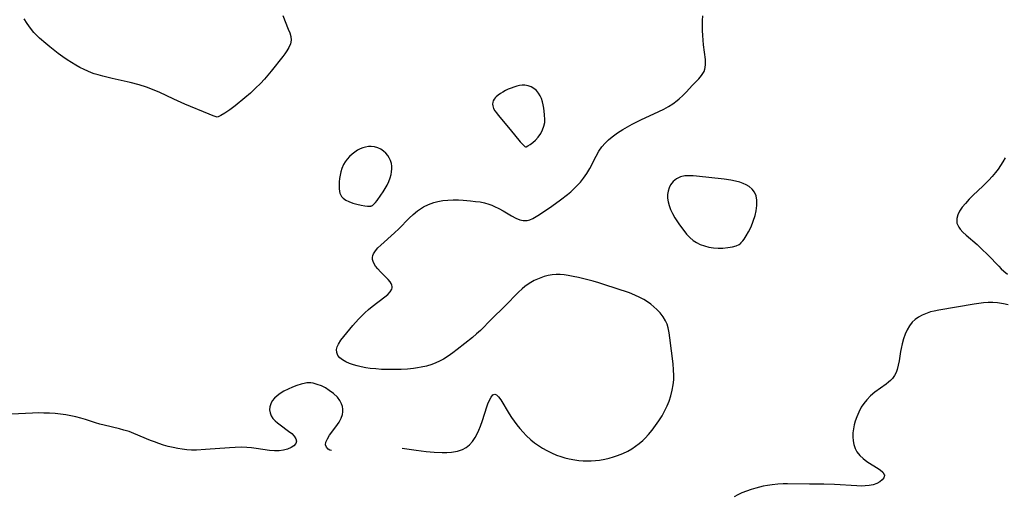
# Model space of a CAD drawing. Header units: inches. Extents: x 1073367 to 1082519, y 1569854 to 1574957.
# Tile 118 of 256: x 1075704 to 1076024, y 1573696 to 1573850. Entities that reach past the tile are written whole.
import ezdxf

# ---------------------------------------------------------------- set-up
doc = ezdxf.new("R2010")
doc.units = ezdxf.units.IN
doc.header["$MEASUREMENT"] = 0
doc.layers.add('CGG_CurvaNivelLidar_v1', color=7, linetype='Continuous', lineweight=30, true_color=0x008008)

msp = doc.modelspace()

# ---------------------------------------------------------------- linework, layer by layer
at = {"layer": 'CGG_CurvaNivelLidar_v1'}
for points in [[(1075789.8575, 1573851.6421, 66.5), (1075791.5922, 1573847.2853, 66.5), (1075792.0544, 1573846.0282, 66.5), (1075792.3759, 1573844.8172, 66.5), (1075792.4659, 1573843.6421, 66.5), (1075792.2501, 1573842.4864, 66.5), (1075791.7741, 1573841.3454, 66.5), (1075791.1059, 1573840.2063, 66.5), (1075790.4659, 1573839.2811, 66.5), (1075789.7619, 1573838.3458, 66.5), (1075786.0322, 1573833.6041, 66.5), (1075784.9513, 1573832.2822, 66.5), (1075783.8167, 1573830.9739, 66.5), (1075782.5168, 1573829.5928, 66.5), (1075780.9729, 1573828.085, 66.5), (1075779.2721, 1573826.5239, 66.5), (1075777.4892, 1573824.9646, 66.5), (1075774.393, 1573822.408, 66.5), (1075772.6056, 1573821.0654, 66.5), (1075771.0113, 1573819.9843, 66.5), (1075769.7153, 1573819.2162, 66.5), (1075768.8375, 1573818.7964, 66.5), (1075768.5, 1573818.7252, 66.5), (1075767.2612, 1573819.1536, 66.5), (1075765.9113, 1573819.682, 66.5), (1075758.0058, 1573822.9329, 66.5), (1075754.4531, 1573824.5278, 66.5), (1075749.7255, 1573826.7757, 66.5), (1075748.2833, 1573827.4043, 66.5), (1075746.971, 1573827.9271, 66.5), (1075745.642, 1573828.4077, 66.5), (1075743.2222, 1573829.1544, 66.5), (1075740.2572, 1573829.9169, 66.5), (1075734.4333, 1573831.2373, 66.5), (1075731.4312, 1573831.9708, 66.5), (1075729.95, 1573832.3872, 66.5), (1075728.626, 1573832.808, 66.5), (1075727.7406, 1573833.1232, 66.5), (1075726.54, 1573833.6012, 66.5), (1075725.363, 1573834.1322, 66.5), (1075723.9937, 1573834.834, 66.5), (1075722.6528, 1573835.5963, 66.5), (1075719.8957, 1573837.3307, 66.5), (1075718.4799, 1573838.2962, 66.5), (1075716.9872, 1573839.3744, 66.5), (1075714.2072, 1573841.504, 66.5), (1075712.9201, 1573842.5466, 66.5), (1075710.8828, 1573844.3346, 66.5), (1075710.1216, 1573845.0685, 66.5), (1075709.0844, 1573846.1551, 66.5), (1075707.9099, 1573847.5605, 66.5), (1075706.8363, 1573849.046, 66.5), (1075705.8643, 1573850.6037, 66.5)], [(1075828.5, 1573711.3027, 67), (1075833.0288, 1573710.6652, 67), (1075836.3126, 1573710.2592, 67), (1075838.8827, 1573710.0365, 67), (1075841.4684, 1573709.9447, 67), (1075843.0604, 1573709.9795, 67), (1075844.5646, 1573710.0911, 67), (1075846.4963, 1573710.3945, 67), (1075848.0708, 1573710.9202, 67), (1075849.2601, 1573711.5998, 67), (1075850.3405, 1573712.4674, 67), (1075851.3434, 1573713.5504, 67), (1075852.2137, 1573714.783, 67), (1075852.8673, 1573715.9626, 67), (1075853.4391, 1573717.2095, 67), (1075853.95, 1573718.4994, 67), (1075854.5959, 1573720.3464, 67), (1075855.9926, 1573724.7538, 67), (1075856.3338, 1573725.7322, 67), (1075856.8416, 1573726.9537, 67), (1075857.3822, 1573727.9377, 67), (1075857.9522, 1573728.6044, 67), (1075858.5502, 1573728.8521, 67), (1075859.1719, 1573728.6058, 67), (1075859.8228, 1573727.9563, 67), (1075860.506, 1573727.0112, 67), (1075863.2298, 1573722.5209, 67), (1075864.0179, 1573721.2955, 67), (1075864.8606, 1573720.0709, 67), (1075865.7602, 1573718.8669, 67), (1075866.7152, 1573717.6902, 67), (1075867.7229, 1573716.5492, 67), (1075868.7834, 1573715.4534, 67), (1075870.2951, 1573714.0741, 67), (1075871.5055, 1573713.1088, 67), (1075872.7648, 1573712.2089, 67), (1075874.0672, 1573711.374, 67), (1075875.4088, 1573710.6074, 67), (1075876.993, 1573709.8186, 67), (1075878.62, 1573709.1294, 67), (1075879.9571, 1573708.6503, 67), (1075881.3146, 1573708.2383, 67), (1075882.689, 1573707.8944, 67), (1075884.5396, 1573707.5441, 67), (1075885.8671, 1573707.3646, 67), (1075887.1992, 1573707.2472, 67), (1075888.5337, 1573707.2006, 67), (1075889.8631, 1573707.2319, 67), (1075891.1905, 1573707.3336, 67), (1075892.5138, 1573707.4973, 67), (1075894.2545, 1573707.8011, 67), (1075895.6591, 1573708.121, 67), (1075897.046, 1573708.5064, 67), (1075898.4099, 1573708.9611, 67), (1075900.0777, 1573709.6358, 67), (1075901.691, 1573710.4264, 67), (1075902.9915, 1573711.1773, 67), (1075904.2439, 1573712.0049, 67), (1075905.4438, 1573712.9061, 67), (1075906.5839, 1573713.8824, 67), (1075907.3672, 1573714.6368, 67), (1075908.4342, 1573715.7788, 67), (1075909.6228, 1573717.2032, 67), (1075910.7428, 1573718.6903, 67), (1075911.7987, 1573720.2267, 67), (1075912.8247, 1573721.8683, 67), (1075913.761, 1573723.5559, 67), (1075914.4868, 1573725.0695, 67), (1075915.1177, 1573726.6184, 67), (1075915.6917, 1573728.3576, 67), (1075916.1412, 1573730.1256, 67), (1075916.4613, 1573731.9132, 67), (1075916.623, 1573733.5186, 67), (1075916.6558, 1573734.8679, 67), (1075916.5741, 1573736.7754, 67), (1075916.3937, 1573738.6869, 67), (1075915.3745, 1573747.1635, 67), (1075915.155, 1573748.7729, 67), (1075914.8496, 1573750.3251, 67), (1075914.4895, 1573751.5424, 67), (1075914.0001, 1573752.6936, 67), (1075913.2079, 1573753.9896, 67), (1075912.2407, 1573755.1935, 67), (1075911.1481, 1573756.3317, 67), (1075910.2033, 1573757.2101, 67), (1075909.2031, 1573758.0473, 67), (1075908.1436, 1573758.8286, 67), (1075906.9404, 1573759.5881, 67), (1075905.6731, 1573760.2667, 67), (1075903.9819, 1573761.0223, 67), (1075902.2294, 1573761.6942, 67), (1075897.9502, 1573763.1749, 67), (1075894.2649, 1573764.3754, 67), (1075892.3494, 1573764.9504, 67), (1075890.4299, 1573765.4851, 67), (1075885.6913, 1573766.6744, 67), (1075884.0317, 1573767.0432, 67), (1075882.3881, 1573767.3602, 67), (1075881.0773, 1573767.5639, 67), (1075879.7791, 1573767.6933, 67), (1075878.4917, 1573767.7154, 67), (1075877.1807, 1573767.5989, 67), (1075875.8818, 1573767.3552, 67), (1075874.5974, 1573767.0041, 67), (1075872.9578, 1573766.411, 67), (1075871.3616, 1573765.6775, 67), (1075870.2225, 1573765.0499, 67), (1075869.1231, 1573764.3465, 67), (1075868.2925, 1573763.7376, 67), (1075867.4743, 1573763.0631, 67), (1075866.2551, 1573761.9381, 67), (1075861.8026, 1573757.3787, 67), (1075857.5261, 1573753.1764, 67), (1075853.9003, 1573749.5331, 67), (1075852.6565, 1573748.386, 67), (1075851.3629, 1573747.2853, 67), (1075846.4078, 1573743.3375, 67), (1075844.9457, 1573742.2292, 67), (1075843.4488, 1573741.1803, 67), (1075841.9008, 1573740.2228, 67), (1075840.6865, 1573739.5795, 67), (1075839.4363, 1573739.0091, 67), (1075838.1535, 1573738.5133, 67), (1075836.4509, 1573737.9864, 67), (1075834.7069, 1573737.5854, 67), (1075833.4663, 1573737.3769, 67), (1075832.2117, 1573737.2119, 67), (1075830.2387, 1573737.0119, 67), (1075828.2454, 1573736.8782, 67), (1075826.5029, 1573736.8207, 67), (1075824.7556, 1573736.8148, 67), (1075821.7952, 1573736.9137, 67), (1075819.9751, 1573737.0402, 67), (1075818.1802, 1573737.2268, 67), (1075816.7073, 1573737.4391, 67), (1075815.272, 1573737.7024, 67), (1075813.8867, 1573738.0167, 67), (1075812.7361, 1573738.3375, 67), (1075811.4343, 1573738.8054, 67), (1075810.2432, 1573739.3542, 67), (1075809.1891, 1573739.9701, 67), (1075808.3023, 1573740.6562, 67), (1075807.6501, 1573741.4343, 67), (1075807.2874, 1573742.3397, 67), (1075807.2395, 1573743.3253, 67), (1075807.4412, 1573744.1759, 67), (1075807.8298, 1573745.0391, 67), (1075808.6587, 1573746.3319, 67), (1075809.5626, 1573747.5372, 67), (1075810.5686, 1573748.79, 67), (1075812.532, 1573751.1145, 67), (1075814.381, 1573753.1869, 67), (1075815.3958, 1573754.2533, 67), (1075816.4418, 1573755.2809, 67), (1075817.6276, 1573756.347, 67), (1075818.8391, 1573757.3444, 67), (1075822.8809, 1573760.3794, 67), (1075823.8339, 1573761.1928, 67), (1075824.5941, 1573762.0057, 67), (1075825.1416, 1573762.9623, 67), (1075825.2313, 1573763.3222, 67), (1075825.2427, 1573763.8259, 67), (1075825.1727, 1573764.1888, 67), (1075824.9459, 1573764.7504, 67), (1075824.5987, 1573765.3071, 67), (1075823.9408, 1573766.1016, 67), (1075821.4452, 1573768.5779, 67), (1075820.63, 1573769.4626, 67), (1075819.9125, 1573770.3756, 67), (1075819.4535, 1573771.1116, 67), (1075819.1167, 1573771.8599, 67), (1075818.9461, 1573772.5108, 67), (1075818.904, 1573773.1593, 67), (1075819.0005, 1573773.7907, 67), (1075819.2265, 1573774.4038, 67), (1075819.8477, 1573775.378, 67), (1075820.6426, 1573776.2828, 67), (1075821.584, 1573777.196, 67), (1075826.0694, 1573781.1599, 67), (1075827.4048, 1573782.4417, 67), (1075830.8154, 1573785.9569, 67), (1075832.1001, 1573787.1739, 67), (1075833.4515, 1573788.292, 67), (1075834.4375, 1573788.9811, 67), (1075835.4648, 1573789.6017, 67), (1075837.1096, 1573790.4213, 67), (1075838.8299, 1573791.0552, 67), (1075840.0414, 1573791.3647, 67), (1075841.6952, 1573791.6442, 67), (1075843.3814, 1573791.8027, 67), (1075845.0866, 1573791.8646, 67), (1075846.7992, 1573791.8467, 67), (1075848.349, 1573791.7703, 67), (1075850.7338, 1573791.5645, 67), (1075852.2693, 1573791.3997, 67), (1075853.7777, 1573791.192, 67), (1075855.2489, 1573790.9072, 67), (1075856.6709, 1573790.507, 67), (1075857.5918, 1573790.1586, 67), (1075858.4943, 1573789.7598, 67), (1075859.892, 1573789.0702, 67), (1075861.2592, 1573788.3305, 67), (1075863.9851, 1573786.7293, 67), (1075865.3477, 1573785.9823, 67), (1075866.699, 1573785.4234, 67), (1075867.7835, 1573785.184, 67), (1075868.4141, 1573785.1498, 67), (1075869.1169, 1573785.212, 67), (1075869.902, 1573785.407, 67), (1075870.9628, 1573785.8474, 67), (1075872.0244, 1573786.4377, 67), (1075873.1, 1573787.1297, 67), (1075877.031, 1573789.8134, 67), (1075879.8674, 1573791.8673, 67), (1075882.1273, 1573793.6202, 67), (1075883.198, 1573794.5252, 67), (1075884.2356, 1573795.4649, 67), (1075885.2349, 1573796.4375, 67), (1075886.356, 1573797.6313, 67), (1075887.3905, 1573798.8861, 67), (1075888.4514, 1573800.4205, 67), (1075889.3874, 1573802.0265, 67), (1075891.485, 1573806.0926, 67), (1075892.3557, 1573807.6396, 67), (1075893.337, 1573809.0956, 67), (1075894.3227, 1573810.2483, 67), (1075895.4239, 1573811.3154, 67), (1075896.6158, 1573812.314, 67), (1075898.4089, 1573813.6276, 67), (1075900.1085, 1573814.7277, 67), (1075901.5763, 1573815.5989, 67), (1075903.0809, 1573816.4295, 67), (1075904.6178, 1573817.2164, 67), (1075905.9294, 1573817.8416, 67), (1075911.7919, 1573820.4942, 67), (1075913.3595, 1573821.2895, 67), (1075914.8777, 1573822.1428, 67), (1075916.3317, 1573823.0625, 67), (1075917.7021, 1573824.0615, 67), (1075918.3881, 1573824.6303, 67), (1075919.5496, 1573825.7103, 67), (1075920.6454, 1573826.8332, 67), (1075922.7432, 1573829.063, 67), (1075924.7672, 1573831.1497, 67), (1075925.6423, 1573832.2036, 67), (1075926.0759, 1573832.8468, 67), (1075926.4355, 1573833.5173, 67), (1075926.7328, 1573834.3045, 67), (1075926.8464, 1573834.7664, 67), (1075926.9734, 1573835.826, 67), (1075926.9309, 1573837.4279, 67), (1075926.3244, 1573842.215, 67), (1075926.0463, 1573845.2037, 67), (1075925.9502, 1573846.8298, 67), (1075925.9176, 1573848.4314, 67), (1075925.9478, 1573850.017, 67), (1075926.0491, 1573851.5786, 67)], [(1076024.1599, 1573805.5537, 67.5), (1076023.4178, 1573804.2008, 67.5), (1076022.666, 1573803.0125, 67.5), (1076021.8417, 1573801.8512, 67.5), (1076020.9592, 1573800.714, 67.5), (1076019.9211, 1573799.4744, 67.5), (1076018.8325, 1573798.2666, 67.5), (1076016.8998, 1573796.321, 67.5), (1076013.7613, 1573793.3677, 67.5), (1076012.4526, 1573792.0666, 67.5), (1076011.2436, 1573790.7503, 67.5), (1076010.2143, 1573789.4615, 67.5), (1076009.3638, 1573788.1629, 67.5), (1076008.7926, 1573786.9876, 67.5), (1076008.4624, 1573785.8259, 67.5), (1076008.4053, 1573785.0633, 67.5), (1076008.4975, 1573784.3237, 67.5), (1076008.7318, 1573783.6488, 67.5), (1076009.0922, 1573782.9995, 67.5), (1076009.5497, 1573782.3787, 67.5), (1076010.4487, 1573781.4017, 67.5), (1076011.4973, 1573780.433, 67.5), (1076015.0053, 1573777.4256, 67.5), (1076016.3929, 1573776.1546, 67.5), (1076018.6015, 1573773.9829, 67.5), (1076022.0562, 1573770.3366, 67.5), (1076022.8604, 1573769.534, 67.5), (1076023.6891, 1573768.7638, 67.5), (1076024.9107, 1573767.7453, 67.5)], [(1076025.1428, 1573757.8812, 67.5), (1076023.621, 1573758.2073, 67.5), (1076021.641, 1573758.4915, 67.5), (1076020.1441, 1573758.6007, 67.5), (1076018.6239, 1573758.6055, 67.5), (1076017.1302, 1573758.4981, 67.5), (1076015.6248, 1573758.3067, 67.5), (1076014.1075, 1573758.0644, 67.5), (1076008.3283, 1573757.0307, 67.5), (1076002.6476, 1573756.1119, 67.5), (1076001.0799, 1573755.796, 67.5), (1075999.9338, 1573755.5114, 67.5), (1075998.8231, 1573755.1727, 67.5), (1075997.1696, 1573754.5026, 67.5), (1075995.9924, 1573753.8526, 67.5), (1075994.9216, 1573753.0806, 67.5), (1075993.979, 1573752.1788, 67.5), (1075993.1013, 1573751.0204, 67.5), (1075992.3692, 1573749.7299, 67.5), (1075991.723, 1573748.2832, 67.5), (1075991.1776, 1573746.7638, 67.5), (1075990.7246, 1573745.1962, 67.5), (1075990.3697, 1573743.6508, 67.5), (1075990.1958, 1573742.7295, 67.5), (1075989.7336, 1573739.6826, 67.5), (1075989.4671, 1573738.2139, 67.5), (1075989.0941, 1573736.8108, 67.5), (1075988.7258, 1573735.8581, 67.5), (1075988.2571, 1573734.964, 67.5), (1075987.5399, 1573733.9692, 67.5), (1075986.9518, 1573733.3341, 67.5), (1075986.2648, 1573732.7028, 67.5), (1075985.527, 1573732.1059, 67.5), (1075981.8477, 1573729.4633, 67.5), (1075980.4877, 1573728.3091, 67.5), (1075979.2329, 1573727.0261, 67.5), (1075978.2959, 1573725.8591, 67.5), (1075977.471, 1573724.6085, 67.5), (1075976.6367, 1573723.0114, 67.5), (1075976.0191, 1573721.5539, 67.5), (1075975.4994, 1573720.0616, 67.5), (1075975.162, 1573718.8644, 67.5), (1075974.903, 1573717.6614, 67.5), (1075974.7258, 1573716.3376, 67.5), (1075974.6754, 1573715.0266, 67.5), (1075974.7698, 1573713.7422, 67.5), (1075975.0313, 1573712.485, 67.5), (1075975.459, 1573711.2894, 67.5), (1075976.0527, 1573710.177, 67.5), (1075976.9592, 1573708.9986, 67.5), (1075978.0375, 1573707.9575, 67.5), (1075979.229, 1573707.049, 67.5), (1075980.1743, 1573706.4438, 67.5), (1075982.4132, 1573705.114, 67.5), (1075983.5495, 1573704.3546, 67.5), (1075984.4259, 1573703.5896, 67.5), (1075984.9171, 1573702.8055, 67.5), (1075984.9505, 1573702.6758, 67.5), (1075984.9737, 1573702.4656, 67.5), (1075984.7985, 1573701.7642, 67.5), (1075984.2804, 1573701.0654, 67.5), (1075983.4859, 1573700.4232, 67.5), (1075982.4626, 1573699.8809, 67.5), (1075981.3254, 1573699.4969, 67.5), (1075980.0568, 1573699.2348, 67.5), (1075978.6903, 1573699.091, 67.5), (1075977.3836, 1573699.0585, 67.5), (1075976.031, 1573699.0951, 67.5), (1075968.8101, 1573699.582, 67.5), (1075965.2914, 1573699.6846, 67.5), (1075960.6365, 1573699.6961, 67.5), (1075953.5545, 1573699.7711, 67.5), (1075952.1642, 1573699.7449, 67.5), (1075950.3613, 1573699.6646, 67.5), (1075948.5736, 1573699.5057, 67.5), (1075947.0682, 1573699.2883, 67.5), (1075945.5777, 1573699, 67.5), (1075943.2352, 1573698.4133, 67.5), (1075941.708, 1573697.943, 67.5), (1075940.2092, 1573697.4132, 67.5), (1075938.7442, 1573696.8266, 67.5), (1075937.4481, 1573696.2442, 67.5), (1075936.1934, 1573695.6133, 67.5)], [(1075805.6191, 1573710.6194, 67), (1075805.09, 1573710.712, 67), (1075804.5068, 1573711.056, 67), (1075803.9899, 1573711.6241, 67), (1075803.7082, 1573712.3935, 67), (1075803.8029, 1573713.3116, 67), (1075804.2587, 1573714.3718, 67), (1075804.9994, 1573715.5456, 67), (1075807.0218, 1573718.2697, 67), (1075808.0361, 1573719.7595, 67), (1075808.72, 1573721.0251, 67), (1075809.1522, 1573722.2576, 67), (1075809.2903, 1573723.12, 67), (1075809.2938, 1573723.988, 67), (1075809.1578, 1573724.8573, 67), (1075808.8855, 1573725.7049, 67), (1075808.2931, 1573726.8278, 67), (1075807.4949, 1573727.8721, 67), (1075806.2806, 1573729.0477, 67), (1075804.8958, 1573730.0884, 67), (1075803.6335, 1573730.8625, 67), (1075802.3267, 1573731.5215, 67), (1075801.0013, 1573732.0437, 67), (1075799.6802, 1573732.3978, 67), (1075798.8931, 1573732.5102, 67), (1075798.1076, 1573732.5287, 67), (1075797.6206, 1573732.4961, 67), (1075797.2068, 1573732.4468, 67), (1075795.7934, 1573732.157, 67), (1075794.3591, 1573731.7133, 67), (1075792.9252, 1573731.1551, 67), (1075791.5143, 1573730.5117, 67), (1075790.1754, 1573729.8142, 67), (1075788.9192, 1573729.0507, 67), (1075787.9331, 1573728.3314, 67), (1075787.0712, 1573727.5493, 67), (1075786.3706, 1573726.6957, 67), (1075785.8686, 1573725.7685, 67), (1075785.5761, 1573724.7903, 67), (1075785.507, 1573723.7912, 67), (1075785.6707, 1573722.8125, 67), (1075786.0457, 1573721.8685, 67), (1075786.6117, 1573720.987, 67), (1075787.2946, 1573720.238, 67), (1075788.0888, 1573719.5456, 67), (1075788.954, 1573718.8878, 67), (1075791.6981, 1573716.9093, 67), (1075792.7027, 1573716.0714, 67), (1075793.5229, 1573715.2308, 67), (1075794.0811, 1573714.4039, 67), (1075794.2836, 1573713.6091, 67), (1075794.0437, 1573712.8436, 67), (1075793.4192, 1573712.1469, 67), (1075792.5005, 1573711.5366, 67), (1075791.3573, 1573711.037, 67), (1075790.058, 1573710.6809, 67), (1075788.6347, 1573710.4908, 67), (1075787.103, 1573710.4861, 67), (1075785.5059, 1573710.6267, 67), (1075781.1262, 1573711.2903, 67), (1075779.6233, 1573711.486, 67), (1075778.1366, 1573711.61, 67), (1075776.273, 1573711.6546, 67), (1075774.3941, 1573711.6068, 67), (1075772.5056, 1573711.4972, 67), (1075764.7697, 1573710.8783, 67), (1075761.7962, 1573710.7332, 67), (1075760.206, 1573710.7359, 67), (1075758.6237, 1573710.8175, 67), (1075757.1926, 1573710.972, 67), (1075755.7708, 1573711.1974, 67), (1075754.2006, 1573711.5214, 67), (1075752.6427, 1573711.9107, 67), (1075751.0977, 1573712.3555, 67), (1075749.5666, 1573712.8496, 67), (1075748.1657, 1573713.3479, 67), (1075746.8747, 1573713.8487, 67), (1075741.5299, 1573716.1003, 67), (1075739.9178, 1573716.7059, 67), (1075738.2895, 1573717.2373, 67), (1075736.7963, 1573717.6463, 67), (1075731.8308, 1573718.7742, 67), (1075730.4171, 1573719.1307, 67), (1075729.0292, 1573719.5372, 67), (1075725.8229, 1573720.6422, 67), (1075724.2657, 1573721.1073, 67), (1075722.6703, 1573721.5084, 67), (1075721.0453, 1573721.8532, 67), (1075719.3977, 1573722.1459, 67), (1075717.7073, 1573722.3852, 67), (1075715.9135, 1573722.5646, 67), (1075714.1053, 1573722.6813, 67), (1075712.288, 1573722.7429, 67), (1075710.4668, 1573722.7528, 67), (1075708.6468, 1573722.7115, 67), (1075701.7883, 1573722.3439, 67)]]:
    msp.add_polyline3d(points, dxfattribs=at)
for points in [[(1075868.5, 1573809.093, 67), (1075868.7145, 1573809.1176, 67), (1075869.2644, 1573809.3598, 67), (1075870.0433, 1573809.818, 67), (1075870.9067, 1573810.4598, 67), (1075871.8095, 1573811.2832, 67), (1075872.6832, 1573812.2605, 67), (1075873.4598, 1573813.3608, 67), (1075874.0817, 1573814.5539, 67), (1075874.518, 1573815.7803, 67), (1075874.7542, 1573816.9792, 67), (1075874.7957, 1573817.8721, 67), (1075874.6788, 1573819.5676, 67), (1075874.4456, 1573821.6646, 67), (1075874.2714, 1573822.6953, 67), (1075874.0304, 1573823.6987, 67), (1075873.6827, 1573824.71, 67), (1075873.2387, 1573825.6618, 67), (1075872.698, 1573826.5349, 67), (1075872.0515, 1573827.3035, 67), (1075871.2493, 1573827.9709, 67), (1075870.3476, 1573828.4907, 67), (1075869.3737, 1573828.8554, 67), (1075868.3477, 1573829.0427, 67), (1075867.4776, 1573829.0477, 67), (1075866.5909, 1573828.9397, 67), (1075865.695, 1573828.7434, 67), (1075864.7969, 1573828.4776, 67), (1075863.9035, 1573828.1563, 67), (1075862.9382, 1573827.7519, 67), (1075861.9977, 1573827.3031, 67), (1075861.1723, 1573826.8604, 67), (1075860.3911, 1573826.387, 67), (1075859.6708, 1573825.8811, 67), (1075859.0327, 1573825.3381, 67), (1075858.6455, 1573824.9276, 67), (1075858.3244, 1573824.4927, 67), (1075858.0746, 1573824.0156, 67), (1075857.9186, 1573823.5157, 67), (1075857.8643, 1573822.9307, 67), (1075857.9333, 1573822.336, 67), (1075858.1886, 1573821.5662, 67), (1075858.592, 1573820.7987, 67), (1075859.0728, 1573820.0754, 67), (1075859.6249, 1573819.3505, 67), (1075863.5504, 1573814.7457, 67), (1075866.8392, 1573810.6747, 67), (1075867.4188, 1573810.0153, 67), (1075867.9675, 1573809.4714, 67), (1075868.3491, 1573809.1566, 67)], [(1075818.5, 1573789.9005, 67), (1075818.6327, 1573789.9001, 67), (1075818.9428, 1573790.0878, 67), (1075819.378, 1573790.4571, 67), (1075819.8631, 1573790.9746, 67), (1075820.3973, 1573791.6366, 67), (1075821.6573, 1573793.3938, 67), (1075822.3589, 1573794.4498, 67), (1075823.0423, 1573795.5541, 67), (1075823.6694, 1573796.6766, 67), (1075824.1999, 1573797.7872, 67), (1075824.6395, 1573798.9818, 67), (1075824.9086, 1573800.0675, 67), (1075825.0653, 1573800.9963, 67), (1075825.152, 1573801.915, 67), (1075825.1498, 1573802.8166, 67), (1075825.0344, 1573803.6928, 67), (1075824.7599, 1573804.6046, 67), (1075824.3509, 1573805.4701, 67), (1075823.8311, 1573806.2803, 67), (1075823.2146, 1573807.0218, 67), (1075822.5081, 1573807.6754, 67), (1075821.598, 1573808.2904, 67), (1075820.6055, 1573808.7616, 67), (1075819.5579, 1573809.0789, 67), (1075818.4758, 1573809.2166, 67), (1075817.5797, 1573809.1766, 67), (1075816.6812, 1573809.016, 67), (1075815.7894, 1573808.7539, 67), (1075814.9137, 1573808.4026, 67), (1075814.0643, 1573807.968, 67), (1075813.134, 1573807.3717, 67), (1075812.2552, 1573806.6897, 67), (1075811.4335, 1573805.9378, 67), (1075810.6798, 1573805.1248, 67), (1075810.0114, 1573804.2533, 67), (1075809.4534, 1573803.3199, 67), (1075808.9192, 1573802.0249, 67), (1075808.6161, 1573800.9701, 67), (1075808.388, 1573799.8867, 67), (1075808.2243, 1573798.7953, 67), (1075808.12, 1573797.7037, 67), (1075808.0779, 1573796.6261, 67), (1075808.1088, 1573795.5785, 67), (1075808.232, 1573794.5808, 67), (1075808.3381, 1573794.1056, 67), (1075808.5123, 1573793.5818, 67), (1075808.8793, 1573792.9538, 67), (1075809.4181, 1573792.3842, 67), (1075810.2189, 1573791.8311, 67), (1075811.1738, 1573791.3579, 67), (1075812.4877, 1573790.8518, 67), (1075813.8634, 1573790.4383, 67), (1075815.2114, 1573790.1315, 67), (1075816.4435, 1573789.941, 67), (1075817.2914, 1573789.8697, 67), (1075817.9533, 1573789.8529, 67), (1075818.3755, 1573789.8694, 67)], [(1075938.5, 1573778.1207, 67.5), (1075938.6386, 1573778.1785, 67.5), (1075938.9816, 1573778.5424, 67.5), (1075939.4709, 1573779.1766, 67.5), (1075940.1569, 1573780.2253, 67.5), (1075940.9014, 1573781.549, 67.5), (1075941.6895, 1573783.1754, 67.5), (1075942.4149, 1573784.9655, 67.5), (1075943.0091, 1573786.8456, 67.5), (1075943.3351, 1573788.2908, 67.5), (1075943.573, 1573790.0904, 67.5), (1075943.5791, 1573791.7625, 67.5), (1075943.315, 1573793.2255, 67.5), (1075942.7693, 1573794.3897, 67.5), (1075942.0068, 1573795.3613, 67.5), (1075941.0688, 1573796.1905, 67.5), (1075940.1482, 1573796.767, 67.5), (1075939.1328, 1573797.2407, 67.5), (1075938.0431, 1573797.6258, 67.5), (1075936.6387, 1573797.9931, 67.5), (1075935.1731, 1573798.2768, 67.5), (1075932.9586, 1573798.5946, 67.5), (1075923.9812, 1573799.5824, 67.5), (1075922.8747, 1573799.6684, 67.5), (1075921.7993, 1573799.7084, 67.5), (1075920.2574, 1573799.6307, 67.5), (1075918.8312, 1573799.3195, 67.5), (1075917.5521, 1573798.7074, 67.5), (1075916.4569, 1573797.8307, 67.5), (1075915.5837, 1573796.7334, 67.5), (1075915.0973, 1573795.7708, 67.5), (1075914.7697, 1573794.7236, 67.5), (1075914.606, 1573793.6154, 67.5), (1075914.6127, 1573792.4617, 67.5), (1075914.7763, 1573791.2857, 67.5), (1075915.0829, 1573790.1045, 67.5), (1075915.5974, 1573788.7541, 67.5), (1075916.2469, 1573787.4192, 67.5), (1075916.9945, 1573786.1006, 67.5), (1075917.8112, 1573784.8002, 67.5), (1075918.5138, 1573783.7524, 67.5), (1075919.8498, 1573781.935, 67.5), (1075920.7966, 1573780.7856, 67.5), (1075921.8017, 1573779.7096, 67.5), (1075922.885, 1573778.7395, 67.5), (1075923.9613, 1573778.0237, 67.5), (1075925.2181, 1573777.4132, 67.5), (1075926.5863, 1573776.9217, 67.5), (1075928.0444, 1573776.5534, 67.5), (1075929.553, 1573776.3236, 67.5), (1075931.0447, 1573776.2372, 67.5), (1075932.5061, 1573776.2614, 67.5), (1075934.1634, 1573776.3994, 67.5), (1075935.6454, 1573776.6407, 67.5), (1075936.8818, 1573776.9699, 67.5), (1075937.8068, 1573777.3619, 67.5), (1075938.4114, 1573777.8088, 67.5)]]:
    msp.add_polyline3d(points, close=True, dxfattribs=at)

doc.saveas('drawing.dxf')
